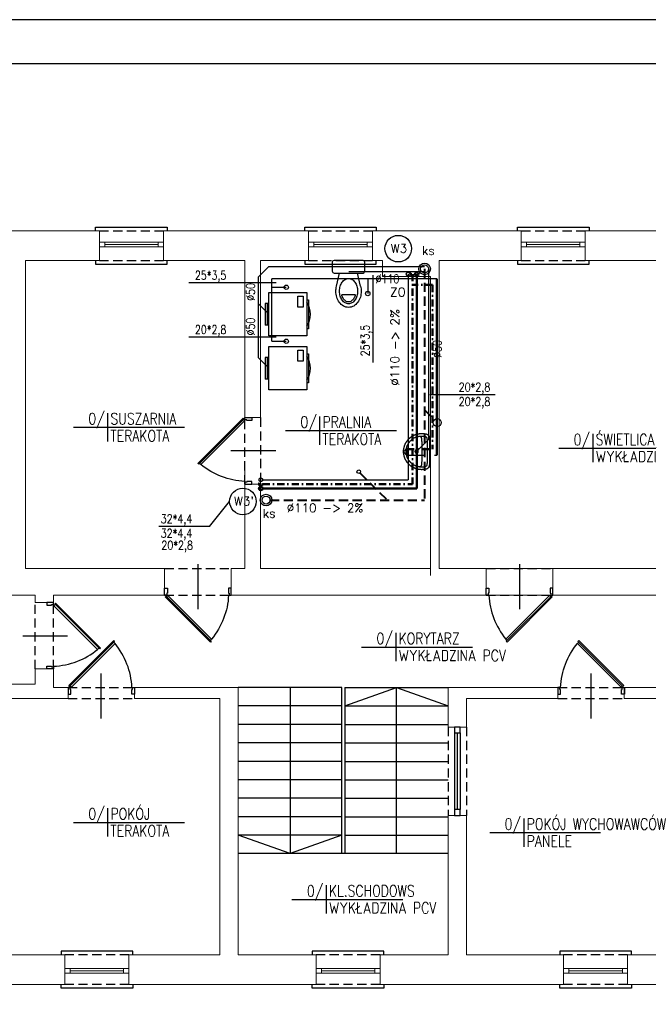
# Model space of a CAD drawing. Header units: millimetres. Extents: x -2626 to 2068, y -6169 to 7214.
# Tile 135 of 143: x -1752 to -883, y 894 to 2256. Entities that reach past the tile are written whole.
import ezdxf
from ezdxf.enums import TextEntityAlignment as Align

# ---------------------------------------------------------------- set-up
doc = ezdxf.new("R2010")
doc.units = ezdxf.units.MM
for name, pattern in [('ACAD_ISO12W100', [21, 12, -3, 0, -3, 0, -3]), ('DASHDOT', [1, 0.5, -0.25, 0, -0.25]), ('DASHED', [19.05, 12.7, -6.35])]:
    doc.linetypes.add(name, pattern=pattern)
doc.layers.get('0').update_dxf_attribs({"color": 252})
for name, color, linetype in [('1-OPIS-POM', 252, 'Continuous'), ('I-DRZWI', 252, 'Continuous'), ('I-MEBLE', 252, 'Continuous'), ('I-NAD', 252, 'DASHED'), ('I-SCIANA', 252, 'Continuous'), ('I-WIDOK', 252, 'Continuous'), ('IS CWU', 4, 'DASHDOT'), ('IS cwu cyrkulacja', 3, 'ACAD_ISO12W100'), ('IS kan odp', 36, 'Continuous'), ('IS kan odp opis', 7, 'Continuous'), ('IS KAN_S_OPIS', 2, 'Continuous'), ('IS KAN_SAN_RURY', 1, 'Continuous'), ('IS opis woda', 7, 'Continuous'), ('IS WODA opis', 2, 'Continuous'), ('MK_IS W_CWU', 5, 'DASHED'), ('MK_IS W_Z', 5, 'Continuous'), ('TABELKA', 252, 'Continuous')]:
    doc.layers.add(name, color=color, linetype=linetype)
for name, color, linetype, lineweight in [('I-OKNA', 252, 'Continuous', 5), ('IS ks pod stropem', 1, 'DASHED', 40), ('IS woda w', 5, 'Continuous', 40)]:
    doc.layers.add(name, color=color, linetype=linetype, lineweight=lineweight)
doc.styles.add('ROMANS', font='romans.shx', dxfattribs={"width": 0.75})
doc.styles.add('TECH', font='simplex.shx')

# ---------------------------------------------------------------- blocks, each defined once
blk = doc.blocks.new('D90')
blk.add_line((32.6, 45), (-28, 45))
for points in [[(-9.2, 87.2), (-9.2, 90), (0, 90), (0, 86.3), (-6.4, 86.3), (-6.4, 87.2)], [(-72.6, 61.8), (-11.7, 0.9), (-10.6, 2), (-71.5, 62.9)], [(-9.2, 2.8), (-9.2, 0), (0, 0), (0, 3.7), (-6.4, 3.7), (-6.4, 2.8)]]:
    blk.add_lwpolyline(points, close=True)
blk.add_lwpolyline([(-11.3, 2.7), (-9.5, 4.5), (-68.6, 63.5), (-70.3, 61.8)])
blk.add_arc((-4.6, -14.5), 100.9, 92.6186, 129.3487)
blk = doc.blocks.new('OPIS-POM')
for p, q in [((0, 25), (0, -25)), ((-60, 0), (135, 0))]:
    blk.add_line(p, q)
at = {"style": 'ROMANS', "width": 0.8, "flags": 4}
blk.add_attdef('NR', text='', height=20, dxfattribs=at).set_placement((-5, 5), align=Align.RIGHT)
blk.add_attdef('NAZWA', (5, 5), '', height=20, dxfattribs=at)
blk.add_attdef('POW.', text='', height=20, dxfattribs=at).set_placement((-5, -5), align=Align.TOP_RIGHT)
blk.add_attdef('POSADZKA', text='', height=20, dxfattribs=at).set_placement((5, -5), align=Align.TOP_LEFT)
blk = doc.blocks.new('wc')
for p, q in [((20, 0), (-20, 0)), ((-22.5, -2.5), (-22.5, -15)), ((22.5, -15), (22.5, -2.5)), ((-20, -17.5), (20, -17.5)), ((-16.7, -35.7), (-12.5, -17.5)), ((16.7, -35.7), (12.5, -17.5)), ((9.4, -47.6), (-9.4, -47.6))]:
    blk.add_line(p, q)
blk.add_lwpolyline([(12.5, -42.5, -0.072039), (11.5, -49.4, -0.083339), (8.8, -54.9, -0.106661), (4.5, -58.8, -0.132138), (0, -60, -0.132138), (-4.5, -58.8, -0.106661), (-8.8, -54.9, -0.083339), (-11.5, -49.4, -0.072039), (-12.5, -42.5, -0.072039), (-11.5, -35.6, -0.083339), (-8.8, -30.1, -0.106661), (-4.5, -26.2, -0.132138), (0, -25, -0.132138), (4.5, -26.2, -0.106661), (8.8, -30.1, -0.083339), (11.5, -35.6, -0.072039)], format="xyb", close=True)
for points in [[(17.5, -42.5, -0.072039), (16.3, -50.8, -0.083339), (12.9, -57.8, -0.106661), (7.1, -63.1, -0.132138), (0, -65, -0.132138), (-7.1, -63.1, -0.106661), (-12.9, -57.8, -0.083339), (-16.3, -50.8, -0.072039), (-17.5, -42.5, -0.05824), (-16.7, -35.7, -0.083339)], [(16.7, -35.7, -0.05824), (17.5, -42.5, -0.072039)], [(9.4, -47.6, -0.013234), (9.1, -48.7, -0.083339), (6.8, -53.4, -0.106661), (3.3, -56.6, -0.132138), (0, -57.5, -0.132138), (-3.3, -56.6, -0.106661), (-6.8, -53.4, -0.083339), (-9.1, -48.7, -0.013234), (-9.4, -47.6, -0.072039)]]:
    blk.add_lwpolyline(points, format="xyb")
for centre, start, end in [((-20, -2.5), 90, 180), ((20, -2.5), 0, 90), ((-20, -15), 180, 270), ((20, -15), 270, 0)]:
    blk.add_arc(centre, 2.5, start, end)
blk = doc.blocks.new('umywalk50')
for points in [[(11.4, -2.5), (11.1, -2.1), (10.9, -1.7), (10.7, -1.4), (10.5, -1), (10.4, -0.5), (10.4, 0), (-10.4, 0), (-31.3, 0), (-31.3, -0.5), (-31.4, -1), (-31.5, -1.4), (-31.7, -1.7), (-32, -2.1), (-32.3, -2.5)], [(-31.8, -15), (-31.7, -14.8), (-31.7, -14.6), (-31.6, -14.4), (-31.6, -14.2), (-31.5, -14), (-31.4, -13.9), (-31.3, -13.7), (-31.2, -13.5), (-31, -13.4), (-30.9, -13.3), (-30.7, -13.1), (-30.5, -13), (-30.3, -12.9), (-30.1, -12.8), (-29.8, -12.7), (-29.5, -12.6), (-29.2, -12.5), (-28.9, -12.4), (-28.5, -12.4), (-28.1, -12.3), (-27.6, -12.2), (-27.2, -12.2), (-26.7, -12.2), (-26.1, -12.1), (-25.5, -12.1), (-24.9, -12.1), (-24.2, -12), (-23.5, -12), (-22.8, -12), (-22, -12), (-10.5, -12), (1, -12), (1.8, -12), (2.6, -12), (3.3, -12), (4, -12.1), (4.6, -12.1), (5.2, -12.1), (5.7, -12.2), (6.2, -12.2), (6.7, -12.3), (7.1, -12.3), (7.5, -12.4), (7.9, -12.4), (8.3, -12.5), (8.6, -12.6), (8.9, -12.7), (9.1, -12.8), (9.4, -12.9), (9.6, -13), (9.8, -13.1), (9.9, -13.3), (10.1, -13.4), (10.2, -13.5), (10.3, -13.7), (10.4, -13.9), (10.5, -14), (10.6, -14.2), (10.7, -14.4), (10.7, -14.6), (10.8, -14.8), (10.8, -15)]]:
    blk.add_lwpolyline(points)
for points in [[(14.6, -12), (14.6, -12.4), (14.5, -12.7), (14.5, -13.1), (14.5, -13.5), (14.5, -13.8), (14.5, -14.2), (14.4, -14.5), (14.4, -14.9), (14.3, -15.3), (14.3, -15.6), (14.2, -16), (14.2, -16.3), (14.1, -16.7), (14.1, -17), (14, -17.4), (13.9, -17.7), (13.8, -18), (13.7, -18.4), (13.6, -18.7), (13.5, -19.1), (13.4, -19.4), (13.3, -19.7), (13.2, -20), (13.1, -20.4), (13, -20.7), (12.9, -21), (12.8, -21.3), (12.6, -21.7), (12.5, -22), (12.3, -22.3), (12.2, -22.6), (12, -22.9), (11.9, -23.2), (11.7, -23.5), (11.6, -23.8), (11.4, -24.1), (11.2, -24.4), (11.1, -24.7), (10.9, -25), (10.7, -25.3), (10.5, -25.6), (10.3, -25.9), (10.2, -26.2), (10, -26.5), (9.8, -26.7), (9.6, -27), (9.3, -27.3), (9.1, -27.5), (8.9, -27.8), (8.7, -28.1), (8.5, -28.3), (8.3, -28.6), (8, -28.8), (7.8, -29.1), (7.6, -29.3), (7.3, -29.6), (7.1, -29.8), (6.8, -30.1), (6.6, -30.3), (6.3, -30.5), (6.1, -30.8), (5.8, -31), (5.6, -31.2), (5.3, -31.4), (5.1, -31.6), (4.8, -31.8), (4.5, -32), (4.2, -32.2), (4, -32.4), (3.7, -32.6), (3.4, -32.8), (3.1, -33), (2.8, -33.2), (2.5, -33.4), (2.2, -33.6), (1.9, -33.7), (1.6, -33.9), (1.3, -34.1), (1, -34.2), (0.7, -34.4), (0.4, -34.5), (0.1, -34.7), (-0.2, -34.8), (-0.5, -35), (-0.8, -35.1), (-1.1, -35.2), (-1.5, -35.4), (-1.8, -35.5), (-2.1, -35.6), (-2.4, -35.7), (-2.8, -35.8), (-3.1, -35.9), (-3.4, -36), (-3.8, -36.1), (-4.1, -36.2), (-4.5, -36.3), (-4.8, -36.4), (-5.1, -36.5), (-5.5, -36.5), (-5.8, -36.6), (-6.2, -36.7), (-6.5, -36.7), (-6.9, -36.8), (-7.2, -36.8), (-7.6, -36.9), (-7.9, -36.9), (-8.3, -37), (-8.7, -37), (-9, -37), (-9.4, -37), (-9.7, -37), (-10.1, -37), (-10.5, -37), (-10.5, -37), (-10.8, -37), (-11.2, -37), (-11.6, -37), (-11.9, -37), (-12.3, -37), (-12.7, -37), (-13, -36.9), (-13.4, -36.9), (-13.7, -36.8), (-14.1, -36.8), (-14.4, -36.7), (-14.8, -36.7), (-15.1, -36.6), (-15.5, -36.5), (-15.8, -36.5), (-16.2, -36.4), (-16.5, -36.3), (-16.8, -36.2), (-17.2, -36.1), (-17.5, -36), (-17.8, -35.9), (-18.2, -35.8), (-18.5, -35.7), (-18.8, -35.6), (-19.2, -35.5), (-19.5, -35.4), (-19.8, -35.2), (-20.1, -35.1), (-20.4, -35), (-20.8, -34.8), (-21.1, -34.7), (-21.4, -34.5), (-21.7, -34.4), (-22, -34.2), (-22.3, -34.1), (-22.6, -33.9), (-22.9, -33.7), (-23.2, -33.6), (-23.5, -33.4), (-23.8, -33.2), (-24.1, -33), (-24.3, -32.8), (-24.6, -32.6), (-24.9, -32.4), (-25.2, -32.2), (-25.5, -32), (-25.7, -31.8), (-26, -31.6), (-26.3, -31.4), (-26.5, -31.2), (-26.8, -31), (-27, -30.8), (-27.3, -30.5), (-27.6, -30.3), (-27.8, -30.1), (-28, -29.8), (-28.3, -29.6), (-28.5, -29.3), (-28.8, -29.1), (-29, -28.8), (-29.2, -28.6), (-29.4, -28.3), (-29.7, -28.1), (-29.9, -27.8), (-30.1, -27.5), (-30.3, -27.3), (-30.5, -27), (-30.7, -26.7), (-30.9, -26.4), (-31.1, -26.2), (-31.3, -25.9), (-31.5, -25.6), (-31.7, -25.3), (-31.8, -25), (-32, -24.7), (-32.2, -24.4), (-32.4, -24.1), (-32.5, -23.8), (-32.7, -23.5), (-32.8, -23.2), (-33, -22.9), (-33.1, -22.6), (-33.3, -22.3), (-33.4, -22), (-33.6, -21.7), (-33.7, -21.3), (-33.8, -21), (-34, -20.7), (-34.1, -20.4), (-34.2, -20), (-34.3, -19.7), (-34.4, -19.4), (-34.5, -19), (-34.6, -18.7), (-34.7, -18.4), (-34.8, -18), (-34.9, -17.7), (-34.9, -17.3), (-35, -17), (-35.1, -16.7), (-35.1, -16.3), (-35.2, -16), (-35.2, -15.6), (-35.3, -15.3), (-35.3, -14.9), (-35.4, -14.5), (-35.4, -14.2), (-35.4, -13.8), (-35.5, -13.5), (-35.5, -13.1), (-35.5, -12.7), (-35.5, -12.4), (-35.5, -12), (-35.5, -12), (-35.5, -11.7), (-35.5, -11.2), (-35.5, -10.7), (-35.4, -10.2), (-35.4, -9.6), (-35.4, -9.2), (-35.3, -8.7), (-35.3, -8.4), (-35.2, -8), (-35.2, -7.5), (-35.1, -7.1), (-35, -6.7), (-34.9, -6.4), (-34.8, -6), (-34.7, -5.6), (-34.6, -5.3), (-34.5, -5), (-34.4, -4.7), (-34.2, -4.4), (-34, -4.1), (-33.9, -3.9), (-33.7, -3.6), (-33.5, -3.4), (-33.2, -3.2), (-33, -3), (-32.7, -2.8), (-32.5, -2.6), (-32.1, -2.4), (-31.8, -2.3), (-31.5, -2.1), (-31.1, -2), (-30.7, -1.8), (-30.3, -1.7), (-29.8, -1.6), (-29.4, -1.5), (-29.4, -1.5), (-29, -1.4), (-28.6, -1.4), (-28.2, -1.3), (-27.8, -1.2), (-27.4, -1.2), (-26.9, -1.1), (-26.5, -1.1), (-26, -1), (-25.6, -1), (-25.1, -1), (-24.6, -1), (-10.5, -1), (3.7, -1), (4.2, -1), (4.6, -1), (5.1, -1.1), (5.5, -1.1), (6, -1.1), (6.4, -1.2), (6.8, -1.2), (7.3, -1.3), (7.7, -1.4), (8, -1.4), (8.4, -1.5), (8.9, -1.6), (9.3, -1.7), (9.8, -1.8), (10.2, -2), (10.5, -2.1), (10.9, -2.3), (11.2, -2.4), (11.5, -2.6), (11.8, -2.8), (12.1, -3), (12.3, -3.2), (12.5, -3.4), (12.7, -3.6), (12.9, -3.9), (13.1, -4.1), (13.3, -4.4), (13.4, -4.7), (13.5, -5), (13.7, -5.3), (13.8, -5.7), (13.9, -6), (14, -6.4), (14.1, -6.7), (14.2, -7.1), (14.2, -7.5), (14.3, -8), (14.4, -8.4), (14.4, -8.7), (14.4, -9.2), (14.5, -9.7), (14.5, -10.2), (14.5, -10.7), (14.5, -11.2), (14.6, -11.7)], [(-10.5, -33.5), (-11, -33.5), (-11.6, -33.5), (-12.1, -33.5), (-12.7, -33.4), (-13.1, -33.4), (-13.5, -33.3), (-13.9, -33.2), (-14.3, -33.2), (-14.7, -33.1), (-15.1, -33), (-15.5, -32.9), (-15.9, -32.8), (-16.3, -32.7), (-16.7, -32.6), (-17.1, -32.5), (-17.5, -32.4), (-17.9, -32.2), (-18.3, -32.1), (-18.7, -31.9), (-19.1, -31.7), (-19.5, -31.5), (-19.9, -31.3), (-20.3, -31.1), (-20.7, -30.9), (-21.1, -30.7), (-21.4, -30.5), (-21.8, -30.3), (-22.1, -30.1), (-22.5, -29.8), (-22.8, -29.6), (-23.2, -29.4), (-23.5, -29.1), (-23.8, -28.9), (-24.1, -28.6), (-24.4, -28.3), (-24.7, -28.1), (-25.1, -27.8), (-25.4, -27.5), (-25.7, -27.2), (-26, -26.9), (-26.3, -26.6), (-26.6, -26.3), (-26.8, -25.9), (-27.1, -25.6), (-27.4, -25.3), (-27.6, -24.9), (-27.9, -24.6), (-28.1, -24.2), (-28.4, -23.9), (-28.6, -23.5), (-28.9, -23.2), (-29.9, -21.3), (-30, -20.9), (-30.2, -20.6), (-30.4, -20.2), (-30.5, -19.8), (-30.7, -19.4), (-30.8, -19), (-30.9, -18.7), (-31, -18.3), (-31.2, -17.9), (-31.3, -17.5), (-31.4, -17.1), (-31.5, -16.7), (-31.5, -16.3), (-31.6, -15.9), (-31.7, -15.6), (-31.8, -15.2), (-31.8, -14.8), (-31.9, -14.4), (-31.9, -14), (-31.9, -13.6), (-32, -13.2), (-32, -12.8), (-32, -12.4), (-32, -11.9), (-32, -11.5), (-32, -11.1), (-32, -10.7), (-31.9, -10.3), (-31.9, -9.9), (-31.9, -9.5), (-31.8, -9), (-31.8, -8.6), (-31.7, -8.2), (-31.7, -7.8), (-31.6, -7.4), (-31.5, -7), (-31.4, -6.6), (-31.2, -6.3), (-31, -6.1), (-30.8, -5.8), (-30.5, -5.6), (-30.2, -5.4), (-29.9, -5.3), (-29.5, -5.1), (-29.2, -5), (-28.8, -4.9), (-28.4, -4.8), (-27.9, -4.7), (-27.5, -4.7), (-27.1, -4.6), (-26.7, -4.6), (-26.3, -4.6), (-25.9, -4.5), (-25.5, -4.5), (-25.2, -4.5), (-24.9, -4.5), (-24.6, -4.5), (-10.5, -4.5), (3.7, -4.5), (4, -4.5), (4.3, -4.5), (4.6, -4.5), (5, -4.5), (5.4, -4.6), (5.8, -4.6), (6.2, -4.6), (6.6, -4.7), (7, -4.7), (7.4, -4.8), (7.8, -4.9), (8.2, -5), (8.6, -5.1), (9, -5.3), (9.3, -5.4), (9.6, -5.6), (9.9, -5.8), (10.1, -6.1), (10.3, -6.3), (10.4, -6.6), (10.5, -7), (10.6, -7.4), (10.7, -7.8), (10.8, -8.2), (10.9, -8.6), (10.9, -9), (10.9, -9.5), (11, -9.9), (11, -10.3), (11, -10.7), (11, -11.1), (11, -11.5), (11, -11.9), (11, -12.4), (11, -12.8), (11, -13.2), (11, -13.6), (11, -14), (10.9, -14.4), (10.9, -14.8), (10.8, -15.2), (10.7, -15.6), (10.7, -16), (10.6, -16.3), (10.5, -16.7), (10.4, -17.1), (10.3, -17.5), (10.2, -17.9), (10.1, -18.3), (10, -18.7), (9.8, -19), (9.7, -19.4), (9.6, -19.8), (9.4, -20.2), (9.3, -20.6), (9.1, -20.9), (8.9, -21.3), (8.9, -21.3), (7.9, -23.2), (7.7, -23.5), (7.5, -23.9), (7.2, -24.2), (7, -24.6), (6.7, -24.9), (6.4, -25.3), (6.2, -25.6), (5.9, -25.9), (5.6, -26.3), (5.3, -26.6), (5, -26.9), (4.7, -27.2), (4.4, -27.5), (4.1, -27.8), (3.8, -28.1), (3.5, -28.3), (3.2, -28.6), (2.9, -28.9), (2.5, -29.1), (2.2, -29.4), (1.9, -29.6), (1.5, -29.8), (1.2, -30.1), (0.9, -30.3), (0.5, -30.5), (0.1, -30.7), (-0.2, -30.9), (-0.6, -31.1), (-1, -31.3), (-1.4, -31.5), (-1.8, -31.7), (-2.3, -31.9), (-2.7, -32.1), (-3.1, -32.2), (-3.1, -32.2), (-3.5, -32.4), (-3.9, -32.5), (-4.3, -32.6), (-4.7, -32.7), (-5.1, -32.8), (-5.5, -32.9), (-5.8, -33), (-6.2, -33.1), (-6.6, -33.2), (-7, -33.2), (-7.4, -33.3), (-7.9, -33.4), (-8.3, -33.4), (-8.8, -33.5), (-9.4, -33.5), (-9.9, -33.5)], [(-8.2, -19), (-8.2, -19), (-8.2, -18.9), (-8.2, -18.9), (-8.2, -18.9), (-8.2, -18.9), (-8.2, -18.8), (-8.2, -18.8), (-8.2, -18.8), (-8.2, -18.8), (-8.2, -18.7), (-8.2, -18.7), (-8.2, -18.7), (-8.2, -18.7), (-8.2, -18.6), (-8.2, -18.6), (-8.2, -18.6), (-8.2, -18.6), (-8.2, -18.5), (-8.2, -18.5), (-8.2, -18.5), (-8.2, -18.5), (-8.2, -18.4), (-8.3, -18.4), (-8.3, -18.4), (-8.3, -18.4), (-8.3, -18.3), (-8.3, -18.3), (-8.3, -18.3), (-8.3, -18.3), (-8.3, -18.2), (-8.3, -18.2), (-8.3, -18.2), (-8.3, -18.2), (-8.3, -18.1), (-8.4, -18.1), (-8.4, -18.1), (-8.4, -18.1), (-8.4, -18), (-8.4, -18), (-8.4, -18), (-8.4, -18), (-8.4, -17.9), (-8.4, -17.9), (-8.5, -17.9), (-8.5, -17.9), (-8.5, -17.8), (-8.5, -17.8), (-8.5, -17.8), (-8.5, -17.8), (-8.5, -17.8), (-8.6, -17.7), (-8.6, -17.7), (-8.6, -17.7), (-8.6, -17.7), (-8.6, -17.6), (-8.6, -17.6), (-8.6, -17.6), (-8.7, -17.6), (-8.7, -17.6), (-8.7, -17.5), (-8.7, -17.5), (-8.7, -17.5), (-8.7, -17.5), (-8.8, -17.5), (-8.8, -17.4), (-8.8, -17.4), (-8.8, -17.4), (-8.8, -17.4), (-8.9, -17.4), (-8.9, -17.3), (-8.9, -17.3), (-8.9, -17.3), (-8.9, -17.3), (-8.9, -17.3), (-9, -17.3), (-9, -17.2), (-9, -17.2), (-9, -17.2), (-9, -17.2), (-9.1, -17.2), (-9.1, -17.2), (-9.1, -17.1), (-9.1, -17.1), (-9.2, -17.1), (-9.2, -17.1), (-9.2, -17.1), (-9.2, -17.1), (-9.2, -17.1), (-9.3, -17), (-9.3, -17), (-9.3, -17), (-9.3, -17), (-9.4, -17), (-9.4, -17), (-9.4, -17), (-9.4, -16.9), (-9.4, -16.9), (-9.5, -16.9), (-9.5, -16.9), (-9.5, -16.9), (-9.5, -16.9), (-9.6, -16.9), (-9.6, -16.9), (-9.6, -16.9), (-9.6, -16.9), (-9.7, -16.8), (-9.7, -16.8), (-9.7, -16.8), (-9.7, -16.8), (-9.8, -16.8), (-9.8, -16.8), (-9.8, -16.8), (-9.8, -16.8), (-9.9, -16.8), (-9.9, -16.8), (-9.9, -16.8), (-9.9, -16.8), (-10, -16.8), (-10, -16.7), (-10, -16.7), (-10, -16.7), (-10.1, -16.7), (-10.1, -16.7), (-10.1, -16.7), (-10.1, -16.7), (-10.2, -16.7), (-10.2, -16.7), (-10.2, -16.7), (-10.3, -16.7), (-10.3, -16.7), (-10.3, -16.7), (-10.3, -16.7), (-10.4, -16.7), (-10.4, -16.7), (-10.4, -16.7), (-10.4, -16.7), (-10.5, -16.7), (-10.5, -16.7), (-10.5, -16.7), (-10.5, -16.7), (-10.6, -16.7), (-10.6, -16.7), (-10.6, -16.7), (-10.6, -16.7), (-10.7, -16.7), (-10.7, -16.7), (-10.7, -16.7), (-10.8, -16.7), (-10.8, -16.7), (-10.8, -16.7), (-10.8, -16.7), (-10.9, -16.7), (-10.9, -16.7), (-10.9, -16.7), (-10.9, -16.7), (-11, -16.7), (-11, -16.8), (-11, -16.8), (-11, -16.8), (-11.1, -16.8), (-11.1, -16.8), (-11.1, -16.8), (-11.1, -16.8), (-11.2, -16.8), (-11.2, -16.8), (-11.2, -16.8), (-11.2, -16.8), (-11.3, -16.8), (-11.3, -16.8), (-11.3, -16.8), (-11.3, -16.9), (-11.4, -16.9), (-11.4, -16.9), (-11.4, -16.9), (-11.4, -16.9), (-11.5, -16.9), (-11.5, -16.9), (-11.5, -16.9), (-11.5, -16.9), (-11.5, -17), (-11.6, -17), (-11.6, -17), (-11.6, -17), (-11.6, -17), (-11.7, -17), (-11.7, -17), (-11.7, -17.1), (-11.7, -17.1), (-11.8, -17.1), (-11.8, -17.1), (-11.8, -17.1), (-11.8, -17.1), (-11.8, -17.1), (-11.9, -17.2), (-11.9, -17.2), (-11.9, -17.2), (-11.9, -17.2), (-11.9, -17.2), (-12, -17.2), (-12, -17.3), (-12, -17.3), (-12, -17.3), (-12, -17.3), (-12.1, -17.3), (-12.1, -17.3), (-12.1, -17.4), (-12.1, -17.4), (-12.1, -17.4), (-12.2, -17.4), (-12.2, -17.4), (-12.2, -17.5), (-12.2, -17.5), (-12.2, -17.5), (-12.2, -17.5), (-12.3, -17.5), (-12.3, -17.6), (-12.3, -17.6), (-12.3, -17.6), (-12.3, -17.6), (-12.3, -17.6), (-12.4, -17.7), (-12.4, -17.7), (-12.4, -17.7), (-12.4, -17.7), (-12.4, -17.7), (-12.4, -17.8), (-12.4, -17.8), (-12.5, -17.8), (-12.5, -17.8), (-12.5, -17.9), (-12.5, -17.9), (-12.5, -17.9), (-12.5, -17.9), (-12.5, -18), (-12.5, -18), (-12.6, -18), (-12.6, -18), (-12.6, -18), (-12.6, -18.1), (-12.6, -18.1), (-12.6, -18.1), (-12.6, -18.1), (-12.6, -18.2), (-12.6, -18.2), (-12.6, -18.2), (-12.7, -18.2), (-12.7, -18.3), (-12.7, -18.3), (-12.7, -18.3), (-12.7, -18.3), (-12.7, -18.4), (-12.7, -18.4), (-12.7, -18.4), (-12.7, -18.4), (-12.7, -18.5), (-12.7, -18.5), (-12.7, -18.5), (-12.7, -18.5), (-12.7, -18.6), (-12.7, -18.6), (-12.8, -18.6), (-12.8, -18.7), (-12.8, -18.7), (-12.8, -18.7), (-12.8, -18.7), (-12.8, -18.8), (-12.8, -18.8), (-12.8, -18.8), (-12.8, -18.8), (-12.8, -18.9), (-12.8, -18.9), (-12.8, -18.9), (-12.8, -18.9), (-12.8, -19), (-12.8, -19), (-12.8, -19), (-12.8, -19), (-12.8, -19.1), (-12.8, -19.1), (-12.8, -19.1), (-12.8, -19.2), (-12.8, -19.2), (-12.8, -19.2), (-12.8, -19.2), (-12.8, -19.3), (-12.8, -19.3), (-12.8, -19.3), (-12.8, -19.3), (-12.8, -19.4), (-12.7, -19.4), (-12.7, -19.4), (-12.7, -19.4), (-12.7, -19.5), (-12.7, -19.5), (-12.7, -19.5), (-12.7, -19.5), (-12.7, -19.6), (-12.7, -19.6), (-12.7, -19.6), (-12.7, -19.6), (-12.7, -19.7), (-12.7, -19.7), (-12.7, -19.7), (-12.7, -19.7), (-12.6, -19.8), (-12.6, -19.8), (-12.6, -19.8), (-12.6, -19.8), (-12.6, -19.9), (-12.6, -19.9), (-12.6, -19.9), (-12.6, -19.9), (-12.6, -20), (-12.6, -20), (-12.5, -20), (-12.5, -20), (-12.5, -20.1), (-12.5, -20.1), (-12.5, -20.1), (-12.5, -20.1), (-12.5, -20.1), (-12.5, -20.2), (-12.4, -20.2), (-12.4, -20.2), (-12.4, -20.2), (-12.4, -20.3), (-12.4, -20.3), (-12.4, -20.3), (-12.4, -20.3), (-12.3, -20.3), (-12.3, -20.4), (-12.3, -20.4), (-12.3, -20.4), (-12.3, -20.4), (-12.3, -20.5), (-12.2, -20.5), (-12.2, -20.5), (-12.2, -20.5), (-12.2, -20.5), (-12.2, -20.6), (-12.2, -20.6), (-12.1, -20.6), (-12.1, -20.6), (-12.1, -20.6), (-12.1, -20.6), (-12.1, -20.7), (-12, -20.7), (-12, -20.7), (-12, -20.7), (-12, -20.7), (-12, -20.8), (-11.9, -20.8), (-11.9, -20.8), (-11.9, -20.8), (-11.9, -20.8), (-11.9, -20.8), (-11.8, -20.9), (-11.8, -20.9), (-11.8, -20.9), (-11.8, -20.9), (-11.8, -20.9), (-11.7, -20.9), (-11.7, -20.9), (-11.7, -21), (-11.7, -21), (-11.6, -21), (-11.6, -21), (-11.6, -21), (-11.6, -21), (-11.6, -21), (-11.5, -21), (-11.5, -21.1), (-11.5, -21.1), (-11.5, -21.1), (-11.4, -21.1), (-11.4, -21.1), (-11.4, -21.1), (-11.4, -21.1), (-11.3, -21.1), (-11.3, -21.1), (-11.3, -21.2), (-11.3, -21.2), (-11.2, -21.2), (-11.2, -21.2), (-11.2, -21.2), (-11.2, -21.2), (-11.1, -21.2), (-11.1, -21.2), (-11.1, -21.2), (-11.1, -21.2), (-11, -21.2), (-11, -21.2), (-11, -21.2), (-11, -21.2), (-10.9, -21.3), (-10.9, -21.3), (-10.9, -21.3), (-10.9, -21.3), (-10.8, -21.3), (-10.8, -21.3), (-10.8, -21.3), (-10.8, -21.3), (-10.7, -21.3), (-10.7, -21.3), (-10.7, -21.3), (-10.7, -21.3), (-10.6, -21.3), (-10.6, -21.3), (-10.6, -21.3), (-10.5, -21.3), (-10.5, -21.3), (-10.5, -21.3), (-10.5, -21.3), (-10.4, -21.3), (-10.4, -21.3), (-10.4, -21.3), (-10.4, -21.3), (-10.3, -21.3), (-10.3, -21.3), (-10.3, -21.3), (-10.3, -21.3), (-10.2, -21.3), (-10.2, -21.3), (-10.2, -21.3), (-10.2, -21.3), (-10.1, -21.3), (-10.1, -21.3), (-10.1, -21.3), (-10, -21.3), (-10, -21.3), (-10, -21.2), (-10, -21.2), (-9.9, -21.2), (-9.9, -21.2), (-9.9, -21.2), (-9.9, -21.2), (-9.8, -21.2), (-9.8, -21.2), (-9.8, -21.2), (-9.8, -21.2), (-9.7, -21.2), (-9.7, -21.2), (-9.7, -21.2), (-9.7, -21.2), (-9.6, -21.1), (-9.6, -21.1), (-9.6, -21.1), (-9.6, -21.1), (-9.5, -21.1), (-9.5, -21.1), (-9.5, -21.1), (-9.5, -21.1), (-9.5, -21.1), (-9.4, -21), (-9.4, -21), (-9.4, -21), (-9.4, -21), (-9.3, -21), (-9.3, -21), (-9.3, -21), (-9.3, -21), (-9.2, -20.9), (-9.2, -20.9), (-9.2, -20.9), (-9.2, -20.9), (-9.2, -20.9), (-9.1, -20.9), (-9.1, -20.9), (-9.1, -20.8), (-9.1, -20.8), (-9.1, -20.8), (-9, -20.8), (-9, -20.8), (-9, -20.8), (-9, -20.7), (-9, -20.7), (-8.9, -20.7), (-8.9, -20.7), (-8.9, -20.7), (-8.9, -20.7), (-8.9, -20.6), (-8.8, -20.6), (-8.8, -20.6), (-8.8, -20.6), (-8.8, -20.6), (-8.8, -20.5), (-8.7, -20.5), (-8.7, -20.5), (-8.7, -20.5), (-8.7, -20.5), (-8.7, -20.4), (-8.7, -20.4), (-8.6, -20.4), (-8.6, -20.4), (-8.6, -20.4), (-8.6, -20.3), (-8.6, -20.3), (-8.6, -20.3), (-8.6, -20.3), (-8.5, -20.2), (-8.5, -20.2), (-8.5, -20.2), (-8.5, -20.2), (-8.5, -20.2), (-8.5, -20.1), (-8.5, -20.1), (-8.4, -20.1), (-8.4, -20.1), (-8.4, -20), (-8.4, -20), (-8.4, -20), (-8.4, -20), (-8.4, -19.9), (-8.4, -19.9), (-8.4, -19.9), (-8.3, -19.9), (-8.3, -19.8), (-8.3, -19.8), (-8.3, -19.8), (-8.3, -19.8), (-8.3, -19.7), (-8.3, -19.7), (-8.3, -19.7), (-8.3, -19.7), (-8.3, -19.6), (-8.3, -19.6), (-8.3, -19.6), (-8.2, -19.6), (-8.2, -19.5), (-8.2, -19.5), (-8.2, -19.5), (-8.2, -19.5), (-8.2, -19.4), (-8.2, -19.4), (-8.2, -19.4), (-8.2, -19.4), (-8.2, -19.3), (-8.2, -19.3), (-8.2, -19.3), (-8.2, -19.3), (-8.2, -19.2), (-8.2, -19.2), (-8.2, -19.2), (-8.2, -19.2), (-8.2, -19.1), (-8.2, -19.1), (-8.2, -19.1), (-8.2, -19.1), (-8.2, -19), (-8.2, -19)]]:
    blk.add_lwpolyline(points, close=True)
blk = doc.blocks.new('PRALKA')
for p, q in [((-60, 0), (0, 0)), ((-60, -52.5), (-60, 0)), ((-50, 2.5), (-10, 2.5)), ((-50, 0), (-50, 2.5)), ((-10, 2.5), (-10, 0)), ((0, 0), (0, -52.5)), ((-55, -12.5), (-55, -5)), ((-55, -5), (-40, -5)), ((-40, -12.5), (-55, -12.5)), ((-40, -5), (-40, -12.5)), ((0, -52.5), (-60, -52.5)), ((-45, -52.5), (-45, -57.5)), ((-15, -52.5), (-15, -57.5)), ((-45, -55), (-15, -55)), ((-45, -57.5), (-15, -57.5))]:
    blk.add_line(p, q)
blk.add_arc((-30, -25), 30, 56.4427, 123.5573)
blk = doc.blocks.new('pralka60')
at = {"ltscale": 0.5}
blk.add_blockref('PRALKA', (0, 52.5), dxfattribs=at)

msp = doc.modelspace()

# ---------------------------------------------------------------- linework, layer by layer
at = {"layer": 'I-MEBLE'}
msp.add_lwpolyline([(-1151, 1269.2), (-1143, 1269.2), (-1143, 1277.2), (-1151, 1277.2)], close=True, dxfattribs=at)
for points in [[(-1151, 1269.2), (-1151, 1163)], [(-1147, 1163), (-1147, 1269.2)], [(-1143, 1269.2), (-1143, 1163)]]:
    msp.add_lwpolyline(points, dxfattribs=at)
at = {"layer": 'I-NAD'}
for points in [[(-1642.2, 1963.7), (-1553.6, 1963.7)], [(-1353, 1963.7), (-1264.3, 1963.7)], [(-1058.6, 1963.7), (-970, 1963.7)], [(-1642.2, 1922.8), (-1553.6, 1922.8)], [(-1353, 1922.8), (-1264.3, 1922.8)], [(-1058.6, 1922.8), (-970, 1922.8)], [(-1440.9, 1613.2), (-1440.9, 1705.3)], [(-1419.4, 1705.3), (-1419.4, 1613.2)], [(-1551.9, 1496.6), (-1459.9, 1496.6)], [(-1107, 1496.6), (-1015, 1496.6)], [(-1551.9, 1459.8), (-1459.8, 1459.8)], [(-1107, 1459.8), (-1014.9, 1459.8)], [(-1731, 1357.6), (-1731, 1449.6)], [(-1705.5, 1357.6), (-1705.5, 1449.7)], [(-1685.6, 1332), (-1593.5, 1332)], [(-1008, 1332), (-915.9, 1332)], [(-1685.6, 1316.8), (-1593.6, 1316.8)], [(-1008, 1316.8), (-916, 1316.8)], [(-1159.8, 1277.2), (-1159.8, 1155)], [(-1134.3, 1277.2), (-1134.3, 1155)], [(-1601.3, 962.1), (-1689.9, 962.1)], [(-1253.8, 962.1), (-1342.4, 962.1)], [(-911.4, 962.1), (-1000, 962.1)], [(-1601.3, 921.2), (-1689.9, 921.2)], [(-1253.8, 921.2), (-1342.4, 921.2)], [(-911.4, 921.2), (-1000, 921.2)]]:
    msp.add_lwpolyline(points, dxfattribs=at)
msp.add_lwpolyline([(-1151, 1155), (-1143, 1155), (-1143, 1163), (-1151, 1163)], close=True, dxfattribs=at)
at = {"layer": 'I-OKNA'}
for points in [[(-1642.2, 1947.9), (-1553.6, 1947.9)], [(-1634.8, 1947.9), (-1634.8, 1941.7)], [(-1560.9, 1947.9), (-1560.9, 1941.7)], [(-1353, 1947.9), (-1264.3, 1947.9)], [(-1345.6, 1947.9), (-1345.6, 1941.7)], [(-1271.7, 1947.9), (-1271.7, 1941.7)], [(-1058.6, 1947.9), (-970, 1947.9)], [(-1051.2, 1947.9), (-1051.2, 1941.7)], [(-977.4, 1947.9), (-977.4, 1941.7)], [(-1642.2, 1941.7), (-1553.6, 1941.7)], [(-1634.8, 1944.8), (-1560.9, 1944.8)], [(-1353, 1941.7), (-1264.3, 1941.7)], [(-1345.6, 1944.8), (-1271.7, 1944.8)], [(-1058.6, 1941.7), (-970, 1941.7)], [(-1051.2, 1944.8), (-977.4, 1944.8)], [(-1601.3, 943.2), (-1689.9, 943.2)], [(-1682.6, 936.9), (-1682.6, 943.2)], [(-1608.7, 940.1), (-1682.6, 940.1)], [(-1608.7, 936.9), (-1608.7, 943.2)], [(-1253.8, 943.2), (-1342.4, 943.2)], [(-1335.1, 936.9), (-1335.1, 943.2)], [(-1261.1, 940.1), (-1335.1, 940.1)], [(-1261.1, 936.9), (-1261.1, 943.2)], [(-911.4, 943.2), (-1000, 943.2)], [(-992.7, 936.9), (-992.7, 943.2)], [(-918.7, 940.1), (-992.7, 940.1)], [(-918.7, 936.9), (-918.7, 943.2)], [(-1601.3, 936.9), (-1689.9, 936.9)], [(-1253.8, 936.9), (-1342.4, 936.9)], [(-911.4, 936.9), (-1000, 936.9)]]:
    msp.add_lwpolyline(points, dxfattribs=at)
at = {"layer": 'I-SCIANA', "lineweight": 0}
for points in [[(-1832.6, 1963.7), (-1642.2, 1963.7)], [(-1642.2, 1922.8), (-1642.2, 1963.7)], [(-1642.2, 1947.9), (-1642.2, 1963.7)], [(-1553.6, 1963.7), (-1353, 1963.7)], [(-1553.6, 1922.8), (-1553.6, 1963.7)], [(-1553.6, 1947.9), (-1553.6, 1963.7)], [(-1353, 1922.8), (-1353, 1963.7)], [(-1353, 1947.9), (-1353, 1963.7)], [(-1264.3, 1963.7), (-1058.6, 1963.7)], [(-1264.3, 1922.8), (-1264.3, 1963.7)], [(-1264.3, 1947.9), (-1264.3, 1963.7)], [(-1058.6, 1922.8), (-1058.6, 1963.7)], [(-1058.6, 1947.9), (-1058.6, 1963.7)], [(-970, 1963.7), (-854.2, 1963.7)], [(-970, 1922.8), (-970, 1963.7)], [(-970, 1947.9), (-970, 1963.7)], [(-1642.2, 1947.9), (-1642.2, 1922.8)], [(-1553.6, 1947.9), (-1553.6, 1922.8)], [(-1353, 1947.9), (-1353, 1922.8)], [(-1264.3, 1947.9), (-1264.3, 1922.8)], [(-1058.6, 1947.9), (-1058.6, 1922.8)], [(-970, 1947.9), (-970, 1922.8)], [(-1744.4, 1922.8), (-1642.2, 1922.8)], [(-1744.4, 1527.3), (-1744.4, 1922.8)], [(-1553.6, 1922.8), (-1440.9, 1922.8)], [(-1440.9, 1705.3), (-1440.9, 1922.8)], [(-1419.4, 1922.8), (-1353, 1922.8)], [(-1419.4, 1705.3), (-1419.4, 1922.8)], [(-1264.3, 1922.8), (-1250.5, 1922.8)], [(-1250.5, 1922.8), (-1250.5, 1900.5), (-1184.3, 1900.5)], [(-1172, 1922.8), (-1058.6, 1922.8)], [(-1172, 1496.6), (-1172, 1922.8)], [(-970, 1922.8), (-854.2, 1922.8)], [(-1184.3, 1691.9), (-1184.3, 1900.5)], [(-1440.9, 1705.3), (-1419.4, 1705.3)], [(-1184.3, 1486.7), (-1184.3, 1691.9)], [(-1440.9, 1496.6), (-1440.9, 1639.7)], [(-1440.9, 1639.7), (-1440.9, 1613.2)], [(-1440.9, 1613.2), (-1419.4, 1613.2)], [(-1419.4, 1617.5), (-1419.4, 1613.2)], [(-1419.4, 1496.6), (-1419.4, 1617.5)], [(-1744.4, 1496.6), (-1744.4, 1527.3)], [(-1744.4, 1496.6), (-1551.9, 1496.6)], [(-1551.9, 1459.8), (-1551.9, 1496.6)], [(-1459.9, 1496.6), (-1440.9, 1496.6)], [(-1459.9, 1459.8), (-1459.9, 1496.6)], [(-1419.4, 1496.6), (-1184.3, 1496.6)], [(-1172, 1496.6), (-956.9, 1496.6)], [(-1107, 1459.8), (-1107, 1496.6)], [(-1015, 1459.8), (-1015, 1496.6)], [(-956.9, 1496.6), (-428, 1496.6)], [(-1731, 1459.8), (-1864.7, 1459.8)], [(-1731, 1449.6), (-1731, 1459.8)], [(-1551.9, 1459.8), (-1705.5, 1459.8)], [(-1705.5, 1449.6), (-1705.5, 1459.8)], [(-1223.9, 1459.8), (-1459.9, 1459.8)], [(-956.9, 1459.8), (-1223.9, 1459.8)], [(-681.5, 1459.8), (-956.9, 1459.8)], [(-1705.5, 1449.6), (-1731, 1449.6)], [(-1705.5, 1357.6), (-1731, 1357.6)], [(-1731, 1336.8), (-1731, 1357.6)], [(-1705.5, 1332), (-1705.5, 1357.6)], [(-1864.7, 1336.8), (-1731, 1336.8)], [(-1685.6, 1332), (-1705.5, 1332)], [(-1685.6, 1316.8), (-1685.6, 1332)], [(-1450, 1332), (-1593.6, 1332)], [(-1593.6, 1316.8), (-1593.6, 1332)], [(-1450, 962.1), (-1450, 1332)], [(-1159.8, 1332), (-1159.8, 1277.2)], [(-1008, 1332), (-1159.8, 1332)], [(-1008, 1316.8), (-1008, 1332)], [(-769.3, 1332), (-916, 1332)], [(-916, 1316.8), (-916, 1332)], [(-1685.6, 1316.8), (-1790.4, 1316.8)], [(-1475.6, 1316.8), (-1593.6, 1316.8)], [(-1475.6, 962.1), (-1475.6, 1316.8)], [(-1134.3, 1316.8), (-1134.3, 1277.2)], [(-1008, 1316.8), (-1134.3, 1316.8)], [(-829.6, 1316.8), (-916, 1316.8)], [(-1134.3, 1277.2), (-1159.8, 1277.2)], [(-1134.3, 1155), (-1159.8, 1155)], [(-1159.8, 1155), (-1159.8, 962.1)], [(-1134.3, 1155), (-1134.3, 962.1)], [(-1689.9, 962.1), (-1829.2, 962.1)], [(-1689.9, 962.1), (-1689.9, 921.2)], [(-1689.9, 936.9), (-1689.9, 962.1)], [(-1475.6, 962.1), (-1601.3, 962.1)], [(-1601.3, 962.1), (-1601.3, 921.2)], [(-1601.3, 936.9), (-1601.3, 962.1)], [(-1342.4, 962.1), (-1450, 962.1)], [(-1342.4, 962.1), (-1342.4, 921.2)], [(-1342.4, 936.9), (-1342.4, 962.1)], [(-1159.8, 962.1), (-1253.8, 962.1)], [(-1253.8, 962.1), (-1253.8, 921.2)], [(-1253.8, 936.9), (-1253.8, 962.1)], [(-1000, 962.1), (-1134.3, 962.1)], [(-1000, 962.1), (-1000, 921.2)], [(-1000, 936.9), (-1000, 962.1)], [(-799, 962.1), (-911.4, 962.1)], [(-911.4, 962.1), (-911.4, 921.2)], [(-911.4, 936.9), (-911.4, 962.1)], [(-1689.9, 936.9), (-1689.9, 921.2)], [(-1601.3, 936.9), (-1601.3, 921.2)], [(-1342.4, 936.9), (-1342.4, 921.2)], [(-1253.8, 936.9), (-1253.8, 921.2)], [(-1000, 936.9), (-1000, 921.2)], [(-911.4, 936.9), (-911.4, 921.2)], [(-1689.9, 921.2), (-1967.2, 921.2)], [(-1342.4, 921.2), (-1601.3, 921.2)], [(-1000, 921.2), (-1253.8, 921.2)], [(-634.1, 921.2), (-911.4, 921.2)]]:
    msp.add_lwpolyline(points, dxfattribs=at)
at = {"layer": 'I-WIDOK'}
for points in [[(-1647.5, 1963.7), (-1647.5, 1968.9), (-1548.4, 1968.9), (-1548.4, 1963.7)], [(-1358.2, 1963.7), (-1358.2, 1968.9), (-1259.1, 1968.9), (-1259.1, 1963.7)], [(-1063.9, 1963.7), (-1063.9, 1968.9), (-964.8, 1968.9), (-964.8, 1963.7)], [(-1647.5, 1922.8), (-1647.5, 1917.6), (-1548.4, 1917.6), (-1548.4, 1922.8)], [(-1358.2, 1922.8), (-1358.2, 1917.6), (-1259.1, 1917.6), (-1259.1, 1922.8)], [(-1063.9, 1922.8), (-1063.9, 1917.6), (-964.8, 1917.6), (-964.8, 1922.8)], [(-1306.9, 1332), (-1450, 1332)], [(-1378.5, 1332), (-1378.5, 1102.1)], [(-1306.9, 1102.1), (-1306.9, 1332)], [(-1302.8, 1332), (-1159.8, 1332)], [(-1302.8, 1332), (-1302.8, 1102.1)], [(-1302.8, 1306.5), (-1231.3, 1332), (-1159.8, 1306.5)], [(-1231.3, 1102.1), (-1231.3, 1332)], [(-1306.9, 1306.5), (-1450, 1306.5)], [(-1302.8, 1306.5), (-1159.8, 1306.5)], [(-1306.9, 1280.9), (-1450, 1280.9)], [(-1302.8, 1280.9), (-1159.8, 1280.9)], [(-1306.9, 1255.4), (-1450, 1255.4)], [(-1302.8, 1255.4), (-1159.8, 1255.4)], [(-1306.9, 1229.8), (-1450, 1229.8)], [(-1302.8, 1229.8), (-1159.8, 1229.8)], [(-1306.9, 1204.3), (-1450, 1204.3)], [(-1302.8, 1204.3), (-1159.8, 1204.3)], [(-1306.9, 1178.7), (-1450, 1178.7)], [(-1302.8, 1178.7), (-1159.8, 1178.7)], [(-1306.9, 1153.2), (-1450, 1153.2)], [(-1302.8, 1153.2), (-1159.8, 1153.2)], [(-1306.9, 1127.6), (-1450, 1127.6)], [(-1306.9, 1127.6), (-1378.5, 1102.1), (-1450, 1127.6)], [(-1302.8, 1127.6), (-1159.8, 1127.6)], [(-1159.8, 1102.1), (-1450, 1102.1)], [(-1596, 962.1), (-1596, 967.3), (-1695.1, 967.3), (-1695.1, 962.1)], [(-1248.6, 962.1), (-1248.6, 967.3), (-1347.7, 967.3), (-1347.7, 962.1)], [(-906.2, 962.1), (-906.2, 967.3), (-1005.3, 967.3), (-1005.3, 962.1)], [(-1596, 921.2), (-1596, 916), (-1695.1, 916), (-1695.1, 921.2)], [(-1248.6, 921.2), (-1248.6, 916), (-1347.7, 916), (-1347.7, 921.2)], [(-906.2, 921.2), (-906.2, 916), (-1005.3, 916), (-1005.3, 921.2)]]:
    msp.add_lwpolyline(points, dxfattribs=at)
at = {"layer": 'IS CWU', "lineweight": 50, "ltscale": 20}
for p, q in [((-1209.1, 1903.9), (-1209.1, 1613.3)), ((-1181.2, 1889), (-1209.1, 1889)), ((-1181.2, 1889), (-1181.2, 1661.8)), ((-1216.6, 1661.8), (-1181.2, 1661.8)), ((-1416.4, 1613.3), (-1209.1, 1613.3))]:
    msp.add_line(p, q, dxfattribs=at)
for centre in [(-1209.1, 1903.9), (-1418.9, 1613.3)]:
    msp.add_circle(centre, 2.5, dxfattribs=at)
at = {"layer": 'IS cwu cyrkulacja', "ltscale": 200}
for p in [(-1215.1, 1903.9), (-1416.4, 1619.3)]:
    msp.add_line(p, (-1215.1, 1619.3), dxfattribs=at)
for centre in [(-1215.1, 1903.9), (-1418.9, 1619.3)]:
    msp.add_circle(centre, 2.5, dxfattribs=at)
at = {"layer": 'IS kan odp', "ltscale": 50}
for p, q in [((-1407.7, 1914.5), (-1422.1, 1900.2)), ((-1407.7, 1914.5), (-1192.3, 1914.5)), ((-1297.2, 1907.5), (-1192.3, 1907.5)), ((-1186.8, 1911), (-1186.8, 1674.9)), ((-1422.1, 1787.9), (-1422.1, 1900.2)), ((-1422.1, 1862.6), (-1407.7, 1848.3)), ((-1422.1, 1787.9), (-1407.7, 1773.6)), ((-1203.3, 1658.4), (-1186.8, 1674.9))]:
    msp.add_line(p, q, dxfattribs=at)
at = {"layer": 'IS KAN_SAN_RURY', "linetype": 'Continuous'}
for centre, radius in [((-1192.3, 1911, 26.7), 8), ((-1192.3, 1911), 8), ((-1192.3, 1911, 26.7), 8), ((-1192.3, 1911, 26.7), 5.5), ((-1192.3, 1911), 5.5), ((-1192.3, 1911, 26.7), 5.5), ((-1174.8, 1698.5), 5.5), ((-1283.4, 1630.5, 26.7), 2.5), ((-1411.7, 1591.3, 26.7), 8), ((-1411.7, 1591.3), 8), ((-1411.7, 1591.3, 26.7), 8), ((-1411.7, 1591.3, 26.7), 5.5), ((-1411.7, 1591.3), 5.5), ((-1411.7, 1591.3, 26.7), 5.5)]:
    msp.add_circle(centre, radius, dxfattribs=at)
at = {"layer": 'IS ks pod stropem'}
for p, q in [((-1192.3, 1911), (-1192.3, 1591.3)), ((-1192.3, 1716), (-1178.7, 1702.4)), ((-1281.6, 1628.7, 26.7), (-1244.2, 1591.3, 26.7)), ((-1406.2, 1591.3), (-1192.3, 1591.3))]:
    msp.add_line(p, q, dxfattribs=at)
at = {"layer": 'IS opis woda'}
for p, q in [((-1264.1, 1902.6, 53.4), (-1264.1, 1781.8, 53.4)), ((-1397.6, 1891.7, 53.4), (-1518.4, 1891.7, 53.4)), ((-1397.6, 1816.5, 53.4), (-1518.4, 1816.5, 53.4)), ((-1094.7, 1737, 53.4), (-1185, 1737, 53.4)), ((-1490, 1554.8, 53.4), (-1462, 1589.4)), ((-1490, 1554.8, 53.4), (-1560, 1554.8, 53.4))]:
    msp.add_line(p, q, dxfattribs=at)
at = {"layer": 'IS WODA opis'}
for centre in [(-1228.7, 1939.1), (-1443.6, 1589.4)]:
    msp.add_circle(centre, 18.4, dxfattribs=at)
at = {"layer": 'IS woda w', "lineweight": 50}
for p, q in [((-1203.1, 1903.9), (-1203.1, 1607.3)), ((-1175.2, 1897.2), (-1175.2, 1653.6)), ((-1416.4, 1607.3), (-1203.1, 1607.3))]:
    msp.add_line(p, q, dxfattribs=at)
for centre in [(-1203.1, 1903.9), (-1418.9, 1607.3)]:
    msp.add_circle(centre, 2.5, dxfattribs=at)
at = {"layer": 'MK_IS W_CWU', "ltscale": 2}
for p, q in [((-1216.6, 1663.6), (-1221.4, 1658)), ((-1216.6, 1663.5), (-1216.6, 1652.3)), ((-1216.6, 1652.4), (-1221.4, 1658)), ((-1216.6, 1653.6), (-1175.2, 1653.6))]:
    msp.add_line(p, q, dxfattribs=at)
at = {"layer": 'MK_IS W_Z'}
for p, q in [((-1403.8, 1811), (-1403.8, 1897.2)), ((-1175.2, 1897.2), (-1403.8, 1897.2)), ((-1270.9, 1897.2), (-1270.9, 1877)), ((-1403.8, 1885.7), (-1383.7, 1885.7)), ((-1403.8, 1811), (-1383.7, 1811))]:
    msp.add_line(p, q, dxfattribs=at)
for centre in [(-1383.7, 1885.7), (-1270.9, 1877), (-1383.7, 1811)]:
    msp.add_circle(centre, 3.05, dxfattribs=at)
at = {"layer": 'TABELKA'}
for points in [[(-2525.6, 2255.8), (-2525.6, 28.4), (624.4, 28.4), (624.4, 2255.8)], [(-2408, 71.4), (581.5, 71.4), (581.5, 2194.6), (-2408, 2194.6)], [(-2407.9, 71.4), (581.5, 71.4), (581.5, 2194.6), (-2407.9, 2194.6)]]:
    msp.add_lwpolyline(points, close=True, dxfattribs=at)

# ---------------------------------------------------------------- block references
at = {"layer": '1-OPIS-POM', "xscale": 0.7862338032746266, "yscale": 0.7862338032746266, "zscale": 0.7862338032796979}
for p, values in [((-1630.8, 1691.9), {'NR': '0/', 'NAZWA': 'SUSZARNIA', 'POSADZKA': 'TERAKOTA'}), ((-1337.5, 1687.4), {'NR': '0/', 'NAZWA': 'PRALNIA', 'POSADZKA': 'TERAKOTA'}), ((-959.6, 1663.2), {'NR': '0/', 'NAZWA': 'ŚWIETLICA', 'POSADZKA': 'WYKŁADZINA PCV'}), ((-1232.3, 1388), {'NR': '0/', 'NAZWA': 'KORYTARZ', 'POSADZKA': 'WYKŁADZINA PCV'}), ((-1630.8, 1145.4), {'NR': '0/', 'NAZWA': 'POKÓJ', 'POSADZKA': 'TERAKOTA'}), ((-1055, 1131.3), {'NR': '0/', 'NAZWA': 'POKÓJ WYCHOWAWCÓW', 'POSADZKA': 'PANELE'}), ((-1328.6, 1038.8), {'NR': '0/', 'NAZWA': 'KL.SCHODOWS', 'POSADZKA': 'WYKŁADZINA PCV'})]:
    msp.add_blockref('OPIS-POM', p, dxfattribs=at).add_auto_attribs(values)
at = {"layer": 'I-DRZWI'}
for p, xscale, yscale, zscale, rotation in [((-1431.5, 1705.3), -1.023659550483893, 1.023659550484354, 1.023659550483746, 179.9942598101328), ((-1551.9, 1469.2), -1.023659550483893, 1.023659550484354, 1.023659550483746, 269.9942598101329), ((-1014.9, 1469.2), 1.023659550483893, 1.023659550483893, 1.023659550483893, 90.00574018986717), ((-1714.9, 1449.7), 1.023659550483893, 1.023659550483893, 1.023659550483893, 180.0057401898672), ((-1685.6, 1322.6), 1.023659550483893, 1.023659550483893, 1.023659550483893, 270.0057401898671), ((-915.9, 1322.6), -1.023659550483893, 1.023659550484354, 1.023659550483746, 89.99425981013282)]:
    msp.add_blockref('D90', p, dxfattribs=dict(at, xscale=xscale, yscale=yscale, zscale=zscale, rotation=rotation))
at = {"layer": 'I-MEBLE'}
msp.add_blockref('wc', (-1297.5, 1922.8), dxfattribs=at)
at = {"layer": 'I-MEBLE', "rotation": 270}
for name, p in [('pralka60', (-1407.7, 1818.3)), ('pralka60', (-1407.7, 1743.6)), ('umywalk50', (-1184.3, 1647.9))]:
    msp.add_blockref(name, p, dxfattribs=at)

# ---------------------------------------------------------------- texts
at = {"layer": 'IS kan odp opis', "style": 'TECH', "width": 0.8}
for p in [(-1427.1, 1866.9), (-1427.1, 1819), (-1169, 1788)]:
    msp.add_text('∅50', height=12, rotation=90, dxfattribs=at).set_placement(p)
msp.add_text('∅110', height=12, dxfattribs=at).set_placement((-1260.1, 1891.4))
at = {"layer": 'IS KAN_S_OPIS', "style": 'TECH'}
for s, p in [('ks', (-1196, 1930.4)), ('ZO', (-1240, 1873)), ('∅110 -> 2%', (-1383, 1574.4)), ('ks', (-1416.1, 1566.9))]:
    msp.add_text(s, height=12, dxfattribs=at).set_placement(p)
msp.add_text('∅110 -> 2%', height=12, rotation=90, dxfattribs=at).set_placement((-1227.4, 1749.4))
at = {"layer": 'IS opis woda', "style": 'TECH', "width": 0.8}
for s, p in [('25*3,5', (-1510.1, 1896.2)), ('20*2,8', (-1510.1, 1821.1)), ('20*2,8', (-1145.1, 1741.5)), ('20*2,8', (-1145.1, 1721.5)), ('32*4,4', (-1557.3, 1559.3)), ('32*4,4', (-1557.3, 1539.3)), ('20*2,8', (-1556.4, 1522.7))]:
    msp.add_text(s, height=12, dxfattribs=at).set_placement(p)
msp.add_text('25*3,5', height=12, rotation=90, dxfattribs=at).set_placement((-1268.6, 1790.1))
at = {"layer": 'IS WODA opis', "style": 'TECH'}
for s, p in [('W3', (-1239.1, 1933.5)), ("W3'", (-1456, 1583.8))]:
    msp.add_text(s, height=12, dxfattribs=at).set_placement(p)

doc.saveas('drawing.dxf')
